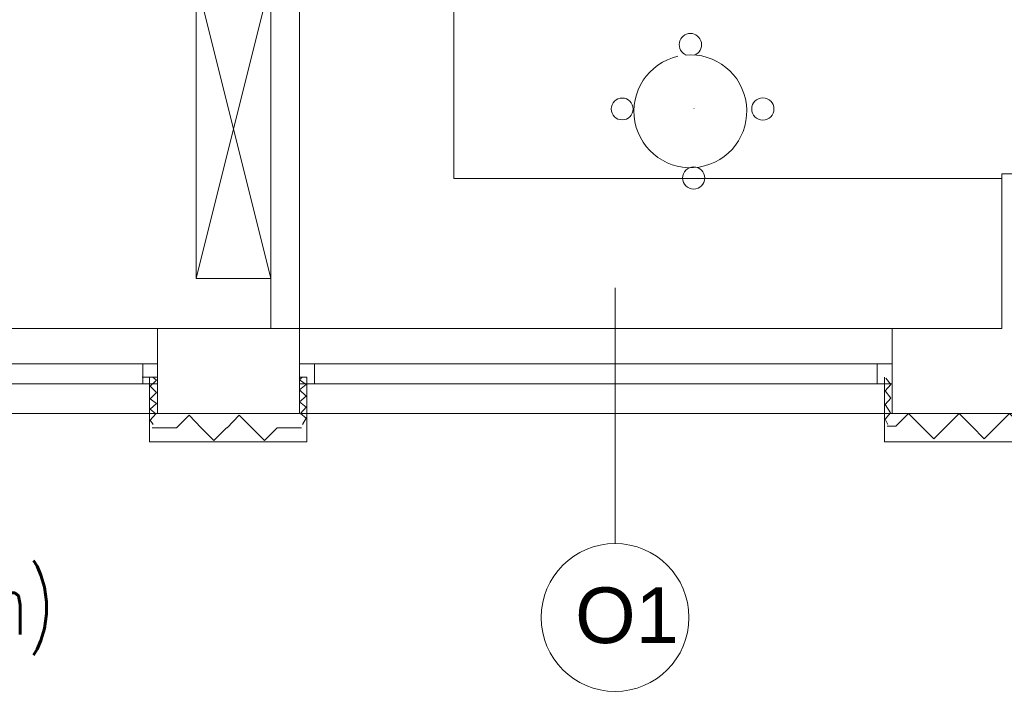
# Model space of a CAD drawing. Header units: millimetres. Extents: x 126553 to 403692, y -95821 to 38049.
# Tile 193 of 256: x 221939 to 222335, y 12646 to 12921. Entities that reach past the tile are written whole.
import ezdxf
from ezdxf import colors
from ezdxf.entities.mleader import LeaderData, LeaderLine
from ezdxf.math import Vec2, Vec3

# ---------------------------------------------------------------- set-up
doc = ezdxf.new("R2010")
doc.units = ezdxf.units.MM
for name, color, linetype, lineweight in [('_(06 GRUBA)', 7, 'Continuous', 40), ('docieplenie', 6, 'Continuous', 18), ('docieplenie zew.', 6, 'Continuous', 18), ('OKNA', 7, 'Continuous', 13), ('opisy', 7, 'Continuous', 18), ('TEREN', 1, 'Continuous', 40), ('WYMIAR', 7, 'Continuous', 18), ('ŚCIANY GRUBE', 7, 'Continuous', 20)]:
    doc.layers.add(name, color=color, linetype=linetype, lineweight=lineweight)
doc.styles.add('Arial', font='arial.ttf')
doc.styles.add('ROMANS', font='romans.shx', dxfattribs={"width": 0.7})
doc.linetypes.add('ZIGZAG', pattern='A,0.0001,-0.2,[131,LTYPESHP.SHX,S=0.2,R=0,X=-0.2,Y=0],-0.4,[131,LTYPESHP.SHX,S=0.2,R=180,X=0.2,Y=0],-0.2', length=0.8001)
doc.dimstyles.new('A_100', dxfattribs={"dimtxt": 26, "dimasz": 2, "dimexe": 0, "dimexo": 5, "dimgap": 0.01, "dimtad": 0, "dimdec": 4, "dimrnd": 0.5, "dimdsep": 46, "dimtxsty": 'Arial', "dimblk1": 'K', "dimblk2": 'K', "dimsah": 1, "dimcen": 10, "dimse1": 1, "dimse2": 1, "dimclrd": 256, "dimclre": 256, "dimclrt": 1, "dimadec": 0, "dimazin": 0, "dimtfac": 0.5, "dimtdec": 4, "dimtmove": 0, "dimatfit": 3, "dimldrblk": 'K', "dimfxl": 1, "dimtvp": 0.75, "dimtolj": 1, "dimtzin": 0, "dimlwd": 13, "dimarcsym": 0})

# ---------------------------------------------------------------- blocks, each defined once
blk = doc.blocks.new('stolarka1')
at = {"layer": 'opisy', "color": 8}
blk.add_line((6731.22, -4654.99), (6731.22, -4757.76), dxfattribs=at)
at = {"layer": 'opisy'}
blk.add_circle((6731.22, -4787.46), 29.7, dxfattribs=at)
at = {"layer": 'opisy', "insert": (6715.16, -4775.36), "char_height": 22.4, "width": 15.9, "attachment_point": 1}
blk.add_mtext('{\\fArial|b0|i0|c238|p34;O1}', dxfattribs=at)
blk = doc.blocks.new('K')
for p, q in [((0, 10), (0, -10)), ((4.24, 4.24), (-4.24, -4.24)), ((-10, 0), (10, 0))]:
    blk.add_line(p, q)
blk.add_trace([(-4.77, -3.71), (-3.71, -4.77), (3.71, 4.77), (4.77, 3.71)])
blk = doc.blocks.new('*D2484')
at = {"layer": 'Defpoints', "color": 0, "linetype": 'ByBlock', "transparency": 16777216}
for p in [(215299.73, 12749.36), (225693.73, 12749.36), (225693.73, 12375.55)]:
    blk.add_point(p, dxfattribs=at)
at = {"layer": 'WYMIAR', "linetype": 'ByBlock', "lineweight": 13, "transparency": 16777216}
blk.add_line((215301.73, 12375.55), (225691.73, 12375.55), dxfattribs=at)
at = {"layer": 'WYMIAR', "linetype": 'ByBlock', "lineweight": 13, "transparency": 16777216, "xscale": 2, "yscale": 2, "zscale": 2, "rotation": 180}
blk.add_blockref('K', (215299.73, 12375.55), dxfattribs=at)
at = {"layer": 'WYMIAR', "linetype": 'ByBlock', "lineweight": 13, "transparency": 16777216, "xscale": 2, "yscale": 2, "zscale": 2}
blk.add_blockref('K', (225693.73, 12375.55), dxfattribs=at)
at = {"layer": 'WYMIAR', "color": 7, "linetype": 'ByBlock', "transparency": 16777216, "insert": (220496.73, 12395.47), "char_height": 26, "attachment_point": 5, "style": 'Arial'}
blk.add_mtext('\\A1;10394', dxfattribs=at)

msp = doc.modelspace()

# ---------------------------------------------------------------- linework, layer by layer
at = {"layer": 'docieplenie', "color": 0, "linetype": 'ZIGZAG'}
for points in [[(221992.44408, 12758.82299), (221991.17199, 12760.5191), (221993.50415, 12763.06327), (221991.17199, 12764.9714), (221993.71616, 12767.30355), (221991.17199, 12769.21168), (221993.71616, 12771.75585), (221991.17199, 12774.30002), (221993.71616, 12776.63217), (221992.44408, 12777.69224)], [(222052.44407, 12758.82299), (222053.92817, 12761.36716), (222051.59601, 12763.27528), (222053.92817, 12765.81945), (222051.17199, 12767.93959), (222053.92817, 12770.27175), (222051.17199, 12772.81592), (222053.92817, 12774.93606), (222051.17199, 12776.84419), (222052.23206, 12777.69224)], [(222287.77973, 12758.82299), (222286.71966, 12760.94313), (222288.8398, 12763.4873), (222286.71966, 12766.87952), (222289.05181, 12769.42369), (222286.71966, 12772.39189), (222289.05181, 12774.93606), (222286.93167, 12777.48023)], [(221992.02005, 12757.5509), (222001.7727, 12757.5509), (222006.86104, 12762.63924), (222011.73736, 12757.5509), (222016.8257, 12752.46256), (222021.91404, 12757.5509), (222022.12605, 12757.5509), (222027.00238, 12762.63924), (222032.09072, 12757.5509), (222037.17905, 12752.46256), (222042.26739, 12757.5509), (222052.02004, 12757.5509)], [(222287.56771, 12758.18695), (222290.95994, 12758.18695), (222296.04828, 12763.27528), (222301.13662, 12758.18695), (222306.22496, 12753.09861), (222311.31329, 12758.18695), (222311.52531, 12758.39896)], [(222311.31329, 12758.18695), (222316.40163, 12763.27528), (222321.48997, 12758.18695), (222326.57831, 12753.09861), (222331.66665, 12758.18695), (222331.87866, 12758.39896)], [(222331.66665, 12758.18695), (222336.75499, 12763.27528), (222341.84333, 12758.18695), (222346.93166, 12753.09861), (222352.02, 12758.18695), (222352.23202, 12758.39896)]]:
    msp.add_lwpolyline(points, dxfattribs=at)
at = {"layer": 'docieplenie zew.', "color": 0}
for points in [[(221990.95998, 12777.90426), (221990.95998, 12751.82652), (222051.17199, 12751.82652), (222054.14018, 12751.82652), (222054.14018, 12777.90426), (222051.17199, 12777.90426)], [(222286.50764, 12777.90426), (222286.50764, 12765.81945), (222286.50764, 12751.82652), (222418.59243, 12751.82652)]]:
    msp.add_lwpolyline(points, dxfattribs=at)
at = {"layer": 'OKNA', "color": 0}
for points in [[(221762.8328, 12797.40956), (221995.41228, 12797.40956)], [(222051.17199, 12797.40956), (222289.47584, 12797.40956)], [(221762.8328, 12783.20461), (221994.14019, 12783.20461)], [(221988.2038, 12775.14807), (221988.2038, 12783.20461)], [(222051.17199, 12783.20461), (222289.47584, 12783.20461)], [(222057.32039, 12775.14807), (222057.32039, 12783.20461)], [(222283.53945, 12775.14807), (222283.53945, 12783.20461)], [(221993.92818, 12777.90426), (221987.99178, 12777.90426)], [(221762.8328, 12763.27528), (221994.14019, 12763.27528)], [(222051.59601, 12763.27528), (222289.47584, 12763.27528)]]:
    msp.add_lwpolyline(points, dxfattribs=at)
for points in [[(221994.14019, 12783.20461), (221762.8328, 12783.20461)], [(221989.05185, 12775.14807), (221767.70912, 12775.14807), (221762.8328, 12775.14807), (221994.14019, 12775.14807)], [(222284.59952, 12775.14807), (222056.26032, 12775.14807), (222051.17199, 12775.14807), (222289.47584, 12775.14807)]]:
    msp.add_lwpolyline(points, close=True, dxfattribs=at)
at = {"layer": 'ŚCIANY GRUBE', "color": 0}
for points in [[(222039.72322, 12817.5509), (222009.61722, 12817.5509), (222009.61722, 13120.94308), (222039.72322, 13120.94308)], [(222373.64544, 12797.40956), (222373.64544, 12859.52969), (222357.74438, 12859.52969), (222333.57478, 12859.52969), (222333.57478, 12797.40956), (222289.47584, 12797.40956), (222289.47584, 12763.27528), (222416.68431, 12763.27528), (222416.68431, 12797.40956)], [(222051.17199, 12797.40956), (221994.14019, 12797.40956), (221994.14019, 12763.27528), (222051.17199, 12763.27528)]]:
    msp.add_lwpolyline(points, close=True, dxfattribs=at)
for points in [[(222051.17199, 13122.6392), (222051.17199, 13100.80174), (222051.17199, 13122.6392), (222039.72322, 13122.6392), (222039.72322, 13100.80174), (222039.72322, 12797.40956)], [(222051.17199, 13100.80174), (222383.18608, 13100.80174), (222383.18608, 13088.92895), (222366.64898, 13088.92895), (222366.64898, 13075.78408), (222354.56417, 13075.78408), (222354.56417, 13088.92895), (222051.17199, 13088.92895), (222051.17199, 12797.40956), (222039.2992, 12797.40956)], [(222333.57478, 12797.40956), (222333.57478, 12857.62156), (222113.29212, 12857.62156), (222113.29212, 13088.92895), (222051.17199, 13088.92895), (222051.17199, 12797.40956)], [(222039.72322, 12937.76289), (222009.61722, 12817.5509), (222009.61722, 12937.76289), (222039.72322, 12937.76289), (222009.61722, 13000.73108)], [(222039.72322, 12817.5509), (222009.61722, 12937.76289), (222039.72322, 13000.73108)]]:
    msp.add_lwpolyline(points, dxfattribs=at)
at = {"layer": 'ŚCIANY GRUBE', "color": 7}
msp.add_lwpolyline([(222209.97055, 12885.81944), (222209.75854, 12885.81944)], dxfattribs=at)
msp.add_circle((222237.51913, 12885.60742), 4.46555, dxfattribs=at)
at = {"layer": 'ŚCIANY GRUBE', "color": 0}
for centre, radius in [((222180.98275, 12885.60742), 4.39416), ((222209.74529, 12857.83358), 4.46555)]:
    msp.add_circle(centre, radius, dxfattribs=at)
at = {"layer": 'ŚCIANY GRUBE', "color": 7}
msp.add_arc((222208.38045, 12911.43436), 4.49233, 290.7297267, 249.2702733, dxfattribs=at)
at = {"layer": 'ŚCIANY GRUBE', "color": 0}
msp.add_arc((222208.38376, 12884.67554), 22.68787, 102.6943119, 95.1107333, dxfattribs=at)

# ---------------------------------------------------------------- block references
at = {"layer": 'TEREN', "color": 0}
msp.add_blockref('stolarka1', (215446.88685, 17468.76619), dxfattribs=at)

# ---------------------------------------------------------------- dimensions: what is measured, and where the dimension line sits
at = {"layer": 'WYMIAR', "color": 0, "linetype": 'ByBlock'}
dim = msp.add_linear_dim(base=(225693.72702, 12375.54933), p1=(215299.72702, 12749.36048), p2=(225693.72702, 12749.36048), dimstyle='A_100', override={"dimclrt": 7, "dimtmove": 1}, dxfattribs=at)
dim.commit()
dim.dimension.update_dxf_attribs({"geometry": '*D2484', "text_midpoint": (220496.72702, 12395.47498)})

# ---------------------------------------------------------------- leaders
at = {"layer": '_(06 GRUBA)', "color": 5, "lineweight": -2}
ml = msp.add_multileader_mtext('Standard', dxfattribs=at)
ml.set_content('drzwi do wymiany na dymoszczelne (Sm)', color=5, style='ROMANS')
ml.set_leader_properties()
ml.build(insert=Vec2(0, 0))
ml.multileader.update_dxf_attribs({"text_right_attachment_type": 6, "dogleg_length": 0.36, "arrow_head_size": 12, "scale": 3})
ctx = ml.context
ctx.base_point, ctx.scale, ctx.char_height, ctx.arrow_head_size, ctx.landing_gap_size, ctx.plane_origin = Vec3(221452.22815, 12682.82631), 3, 25, 12, 6, Vec3(220961.00787, 12052.15728)
ctx.right_attachment = 6
notes = []
notes.append((ctx, [(0, (1, 1, 0), (221451.14815, 12682.82631), (1, 0), 1.08, [(1, [(221671.45648, 13512.70666), (220552.07672, 13779.75145)], 0, [])])]))
ctx.mtext.insert, ctx.mtext.flow_direction = Vec3(221458.22815, 12699.49298), 5
for ctx, leaders in notes:
    for number, flags, end, landing, length, lines in leaders:
        leader = LeaderData()
        leader.index, (leader.has_last_leader_line, leader.has_dogleg_vector, leader.attachment_direction) = number, flags
        leader.last_leader_point, leader.dogleg_vector, leader.dogleg_length = Vec3(end), Vec3(landing), length
        for number, points, colour, breaks in lines:
            line = LeaderLine()
            line.index, line.vertices, line.color, line.breaks = number, Vec3.list(points), colors.encode_raw_color(colour), breaks
            leader.lines.append(line)
        ctx.leaders.append(leader)

doc.saveas('drawing.dxf')
